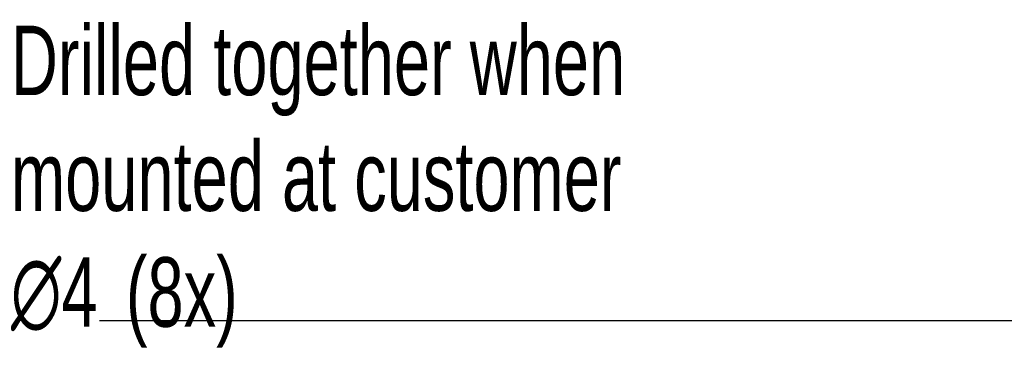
# Model space of a CAD drawing. Extents: x 0 to 420, y 0 to 297.
# Tile 3 of 10: x 266 to 316, y 186 to 202. Entities that reach past the tile are written whole.
import ezdxf

# ---------------------------------------------------------------- set-up
doc = ezdxf.new("R2010")
doc.units = 0
doc.header["$LTSCALE"] = 23.1
doc.layers.get('0').update_dxf_attribs({"linetype": 'CONTINUOUS'})
doc.layers.add('100741_DXF_TEXT', color=7, linetype='CONTINUOUS')
doc.styles.get("Standard").update_dxf_attribs({"font": 'txt', "width": 0.7})
doc.dimstyles.get("Standard").update_dxf_attribs({"dimtxt": 3.5, "dimasz": 3, "dimexe": 1.5, "dimexo": 1, "dimtad": 1, "dimdec": 3, "dimtxsty": 'STANDARD', "dimblk": '_ARROW_FILLED', "dimblk1": '_ARROW_FILLED', "dimblk2": '_ARROW_FILLED', "dimcen": 0.09, "dimazin": 3, "dimtol": 1, "dimtp": 0.001, "dimtm": 0.001, "dimtfac": 1, "dimtdec": 3, "dimtofl": 0, "dimtmove": 0, "dimatfit": 3, "dimtolj": 1})

# ---------------------------------------------------------------- blocks, each defined once
blk = doc.blocks.new('_ARROW_FILLED')
at = {"color": 0, "linetype": 'BYBLOCK'}
blk.add_solid([(0, 0), (-1, 0.167), (-1, -0.167)], dxfattribs=at)

msp = doc.modelspace()

# ---------------------------------------------------------------- texts
at = {"layer": '100741_DXF_TEXT', "color": 2, "linetype": 'CONTINUOUS', "insert": (265.70589, 201.89443), "char_height": 3.5, "width": 77.5, "attachment_point": 1}
msp.add_mtext('Drilled together when\\Pmounted at customer\\P\\Fgdt;{\\Fgdt;n}\\Ftxt;4{\\Ftxt.shx;\\W0.166667;\\H3.500000; } (8x) ', dxfattribs=at)

# ---------------------------------------------------------------- leaders
at = {"layer": '100741_DXF_TEXT', "color": 2, "linetype": 'CONTINUOUS', "annotation_type": 0, "has_hookline": 1, "hookline_direction": 1, "text_width": 46.5799}
msp.add_leader([(329.29775, 194.21951), (320.37256, 187.01943), (317.37256, 187.01943)], dimstyle='STANDARD', override={"dimtad": 1}, dxfattribs=at)

doc.saveas('drawing.dxf')
